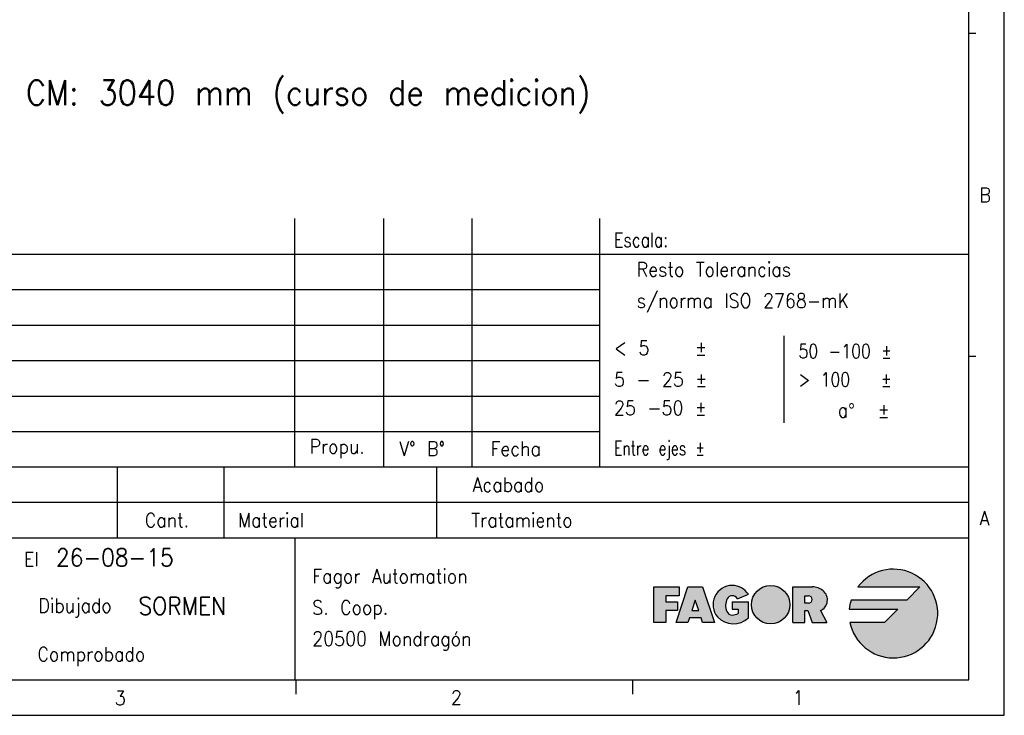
# Model space of a CAD drawing. Header units: millimetres. Extents: x -285 to 3669, y -217 to 203.
# Tile 10 of 21: x 170 to 309, y -217 to -119. Entities that reach past the tile are written whole.
import ezdxf

# ---------------------------------------------------------------- set-up
doc = ezdxf.new("R2010")
doc.units = ezdxf.units.MM
doc.layers.add('1', color=7, linetype='Continuous')
doc.styles.add('CONVERTER_11', font='txt.shx', dxfattribs={"width": 0.9})
doc.styles.add('CONVERTER_13', font='txt.shx', dxfattribs={"width": 0.81})
doc.styles.add('CONVERTER_14', font='txt.shx', dxfattribs={"width": 0.72})

# ---------------------------------------------------------------- blocks, each defined once
blk = doc.blocks.new('A', base_point=(6.99999999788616, 0.99999999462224))
at = {"layer": '1', "color": 2, "style": 'CONVERTER_11', "width": 0.9}
blk.add_text('CM: 3040 mm (curso de medicion)', height=3.5, dxfattribs=at).set_placement((171.342421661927, -131.017996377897))
blk = doc.blocks.new('tolerancias', base_point=(252.2098802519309, -182.0197288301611))
at = {"layer": '1', "color": 2, "char_height": 2, "line_spacing_factor": 1.32052821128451}
for s, insert, attachment_point, style in [('Resto Tolerancias\\Ps/norma ISO 2768-mK', (257.4198552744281, -156.7119726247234), 4, 'CONVERTER_11'), ('< 5    ±', (254.2098802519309, -166.241923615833), 7, 'CONVERTER_11'), ('50 -100 ±', (280.2098802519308, -166.6999236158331), 7, 'CONVERTER_13'), ('5 - 25 ±', (254.2098802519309, -170.6999236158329), 7, 'CONVERTER_11'), ('> 100   ±', (280.2098802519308, -170.6999236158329), 7, 'CONVERTER_13'), ('a{\\Fgdt;~}  ±', (285.7353826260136, -175.0258946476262), 7, 'CONVERTER_11'), ('25 -50 ±', (254.2098802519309, -174.699923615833), 7, 'CONVERTER_11')]:
    blk.add_mtext(s, dxfattribs=dict(at, insert=insert, attachment_point=attachment_point, style=style))
blk = doc.blocks.new('Marco_a2', base_point=(304.2098802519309, -212.0197288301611))
at = {"layer": '1', "linetype": 'Continuous'}
h = blk.add_hatch(color=2, dxfattribs=at)
edge = h.paths.add_edge_path()
edge.add_line((295.4520221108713, -200.8011115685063), (287.6149021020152, -200.8011115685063))
edge.add_arc((293.5770221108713, -202.6761115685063), 6.250000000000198, 162.5423968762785, 174.2608295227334)
edge.add_line((287.3583506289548, -202.0511115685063), (294.2020221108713, -202.0511115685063))
edge.add_line((294.2020221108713, -202.0511115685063), (292.3270221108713, -203.9261115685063))
edge.add_line((292.3270221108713, -203.9261115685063), (287.4532977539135, -203.9261115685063))
edge.add_arc((293.5770221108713, -202.6761115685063), 6.249999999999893, 191.5369590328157, 503.130102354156)
edge.add_line((288.5770221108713, -198.9261115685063), (297.3270221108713, -198.9261115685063))
edge.add_line((297.3270221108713, -198.9261115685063), (295.4520221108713, -200.8011115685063))
blk.add_hatch(color=2, dxfattribs=at).paths.add_polyline_path([(263.3686887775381, -198.9261115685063), (263.3686887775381, -200.1761115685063), (261.4936887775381, -200.1761115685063), (261.4936887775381, -201.0094449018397), (263.1603554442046, -201.0094449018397), (263.1603554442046, -201.8427782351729), (263.1603554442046, -202.2594449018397), (261.4936887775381, -202.2594449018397), (261.4936887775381, -203.9261115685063), (259.8270221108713, -203.9261115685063), (259.8270221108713, -198.9261115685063)])
h = blk.add_hatch(color=2, dxfattribs=at)
h.paths.add_polyline_path([(268.3686887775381, -203.9261115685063), (266.7020221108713, -203.9261115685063), (266.4936887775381, -203.3011115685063), (264.8270221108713, -203.3011115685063), (264.6186887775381, -203.9261115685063), (262.9520221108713, -203.9261115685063), (264.6186887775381, -198.9261115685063), (266.7020221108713, -198.9261115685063)])
h.paths.add_polyline_path([(265.1742443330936, -202.2594449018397), (266.1464665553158, -202.2594449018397), (265.6603554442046, -200.8011115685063)], flags=16)
h = blk.add_hatch(color=2, dxfattribs=at)
edge = h.paths.add_edge_path()
edge.add_arc((271.0473643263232, -201.0301720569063), 3.104272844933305, 223.1289646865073, 312.9832702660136)
edge.add_line((273.163810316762, -203.3011115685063), (273.163810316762, -201.0094449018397))
edge.add_line((273.163810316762, -201.0094449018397), (270.8721436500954, -201.0094449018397))
edge.add_line((270.8721436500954, -201.0094449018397), (270.8721436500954, -202.0511115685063))
edge.add_line((270.8721436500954, -202.0511115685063), (271.7054769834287, -202.0511115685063))
edge.add_line((271.7054769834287, -202.0511115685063), (271.7054769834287, -202.6761115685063))
edge.add_arc((270.8721436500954, -201.1136115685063), 1.7708333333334, 270, 298.0724869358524, ccw=False)
edge.add_arc((270.8721436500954, -202.0511115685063), 0.8333333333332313, 202.6198649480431, 270, ccw=False)
edge.add_arc((272.1221436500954, -201.5302782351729), 2.187500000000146, 154.6230664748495, 202.6198649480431, ccw=False)
edge.add_arc((270.8697757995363, -201.0094482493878), 0.8353864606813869, 29.918998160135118, 150.0810018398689, ccw=False)
edge.add_line((271.5938314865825, -200.5927782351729), (273.1508661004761, -199.9677782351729))
edge.add_arc((270.8686887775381, -201.4261115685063), 2.708333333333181, 32.57897039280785, 90)
edge.add_arc((270.8686887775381, -201.4261115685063), 2.7083333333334, 90, 219.5977388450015)
h = blk.add_hatch(color=2, dxfattribs=at)
edge = h.paths.add_edge_path()
edge.add_arc((276.2851822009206, -201.4261115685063), 2.708333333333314, 0, 360)
h = blk.add_hatch(color=2, dxfattribs=at)
edge = h.paths.add_edge_path()
edge.add_line((281.0947335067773, -198.9261115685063), (279.4280668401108, -198.9261115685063))
edge.add_line((279.4280668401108, -198.9261115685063), (279.4280668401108, -203.9261115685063))
edge.add_line((279.4280668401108, -203.9261115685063), (281.0947335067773, -203.9261115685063))
edge.add_line((281.0947335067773, -203.9261115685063), (281.0947335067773, -202.2594449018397))
edge.add_line((281.0947335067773, -202.2594449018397), (281.5114001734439, -202.2594449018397))
edge.add_line((281.5114001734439, -202.2594449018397), (282.1364001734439, -203.9261115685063))
edge.add_line((282.1364001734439, -203.9261115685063), (284.2181257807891, -203.9261115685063))
edge.add_line((284.2181257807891, -203.9261115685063), (283.2915513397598, -202.2594449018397))
edge.add_arc((282.6421219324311, -200.7497949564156), 1.643411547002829, 293.2766705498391, 410.7613098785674)
edge.add_arc((282.1364001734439, -201.3690169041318), 2.442905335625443, 50.76130987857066, 90)
edge.add_line((282.1364001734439, -198.9261115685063), (281.0947335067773, -198.9261115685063))
edge = h.paths.add_edge_path(flags=16)
edge.add_line((281.6155668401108, -201.2177782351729), (281.0947335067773, -201.2177782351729))
edge.add_line((281.0947335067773, -201.2177782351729), (281.0947335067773, -200.1761115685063))
edge.add_line((281.0947335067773, -200.1761115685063), (281.6155668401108, -200.1761115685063))
edge.add_arc((281.6155668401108, -200.6969449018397), 0.5208333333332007, -90, 90, ccw=False)
at = {"layer": '1', "color": 2, "linetype": 'Continuous'}
for p, q in [((309.2098802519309, -217.0197288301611), (309.2098802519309, 202.9802711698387)), ((305.2098802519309, -120.9086177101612), (304.2098802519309, -120.9086177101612)), ((119.209880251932, -152.0197288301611), (304.2098802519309, -152.0197288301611)), ((119.209880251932, -157.0197288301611), (252.2098802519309, -157.0197288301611)), ((119.209880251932, -162.0197288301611), (252.2098802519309, -162.0197288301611)), ((278.2098802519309, -175.8195195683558), (278.2098802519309, -163.518067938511)), ((305.2098802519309, -166.4641732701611), (304.2098802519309, -166.4641732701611)), ((119.209880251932, -167.0197288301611), (252.2098802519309, -167.0197288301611)), ((119.209880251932, -172.0197288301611), (252.2098802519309, -172.0197288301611)), ((119.209880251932, -177.0197288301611), (252.2098802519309, -177.0197288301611)), ((304.2098802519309, -187.0197288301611), (119.209880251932, -187.0197288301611)), ((259.8270221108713, -203.9261115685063), (259.8270221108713, -198.9261115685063)), ((259.8270221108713, -198.9261115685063), (263.3686887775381, -198.9261115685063)), ((262.9520221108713, -203.9261115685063), (264.6186887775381, -198.9261115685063)), ((263.3686887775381, -198.9261115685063), (263.3686887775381, -200.1761115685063)), ((264.6186887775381, -198.9261115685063), (266.7020221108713, -198.9261115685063)), ((266.7020221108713, -198.9261115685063), (268.3686887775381, -203.9261115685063)), ((279.4280668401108, -198.9261115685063), (281.0947335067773, -198.9261115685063)), ((279.4280668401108, -203.9261115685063), (279.4280668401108, -198.9261115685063)), ((281.0947335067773, -198.9261115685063), (282.1364001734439, -198.9261115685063)), ((288.5770221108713, -198.9261115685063), (297.3270221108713, -198.9261115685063)), ((297.3270221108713, -198.9261115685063), (295.4520221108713, -200.8011115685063)), ((263.3686887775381, -200.1761115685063), (261.4936887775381, -200.1761115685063)), ((261.4936887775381, -200.1761115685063), (261.4936887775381, -201.0094449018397)), ((261.4936887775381, -201.0094449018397), (263.1603554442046, -201.0094449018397)), ((263.1603554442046, -201.0094449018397), (263.1603554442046, -201.8427782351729)), ((265.6603554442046, -200.8011115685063), (265.1742443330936, -202.2594449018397)), ((266.1464665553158, -202.2594449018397), (265.6603554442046, -200.8011115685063)), ((270.8721436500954, -201.0094449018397), (270.8721436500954, -202.0511115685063)), ((270.8721436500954, -201.0094449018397), (273.163810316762, -201.0094449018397)), ((271.5938314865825, -200.5927782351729), (273.1508661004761, -199.9677782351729)), ((273.163810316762, -203.3011115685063), (273.163810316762, -201.0094449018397)), ((281.0947335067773, -201.2177782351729), (281.0947335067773, -200.1761115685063)), ((281.0947335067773, -200.1761115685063), (281.6155668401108, -200.1761115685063)), ((295.4520221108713, -200.8011115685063), (287.6149021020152, -200.8011115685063)), ((263.1603554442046, -202.2594449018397), (261.4936887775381, -202.2594449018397)), ((261.4936887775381, -202.2594449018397), (261.4936887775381, -203.9261115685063)), ((263.1603554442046, -201.8427782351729), (263.1603554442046, -202.2594449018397)), ((265.1742443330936, -202.2594449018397), (266.1464665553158, -202.2594449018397)), ((270.8721436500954, -202.0511115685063), (271.7054769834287, -202.0511115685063)), ((271.7054769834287, -202.0511115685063), (271.7054769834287, -202.6761115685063)), ((281.6155668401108, -201.2177782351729), (281.0947335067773, -201.2177782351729)), ((281.0947335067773, -202.2594449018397), (281.5114001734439, -202.2594449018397)), ((281.0947335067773, -203.9261115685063), (281.0947335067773, -202.2594449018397)), ((281.5114001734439, -202.2594449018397), (282.1364001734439, -203.9261115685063)), ((283.2915513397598, -202.2594449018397), (284.2181257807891, -203.9261115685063)), ((287.3583506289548, -202.0511115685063), (294.2020221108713, -202.0511115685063)), ((294.2020221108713, -202.0511115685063), (292.3270221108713, -203.9261115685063)), ((261.4936887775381, -203.9261115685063), (259.8270221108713, -203.9261115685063)), ((264.6186887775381, -203.9261115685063), (262.9520221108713, -203.9261115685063)), ((264.8270221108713, -203.3011115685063), (264.6186887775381, -203.9261115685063)), ((266.4936887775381, -203.3011115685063), (264.8270221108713, -203.3011115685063)), ((266.7020221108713, -203.9261115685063), (266.4936887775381, -203.3011115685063)), ((268.3686887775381, -203.9261115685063), (266.7020221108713, -203.9261115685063)), ((279.4280668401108, -203.9261115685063), (281.0947335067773, -203.9261115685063)), ((282.1364001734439, -203.9261115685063), (284.2181257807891, -203.9261115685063)), ((292.3270221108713, -203.9261115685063), (287.4532977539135, -203.9261115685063)), ((209.3765469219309, -212.0197288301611), (209.3765469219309, -214.0197288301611)), ((256.7932135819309, -212.0197288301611), (256.7932135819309, -214.0197288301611)), ((-284.7901197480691, -217.0197288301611), (309.2098802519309, -217.0197288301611))]:
    blk.add_line(p, q, dxfattribs=at)
at = {"layer": '1', "color": 7, "linetype": 'Continuous'}
for p, q in [((304.2098802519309, -212.0197288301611), (304.2098802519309, 197.9802711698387)), ((209.2098802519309, -182.0197288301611), (209.2098802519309, -147.0197288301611)), ((221.7098802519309, -147.0197288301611), (221.7098802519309, -182.0197288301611)), ((234.2098802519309, -182.0197288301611), (234.2098802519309, -147.0197288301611)), ((252.2098802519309, -182.0197288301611), (252.2098802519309, -147.0197288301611)), ((119.209880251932, -182.0197288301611), (184.2098802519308, -182.0197288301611)), ((184.2098802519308, -182.0197288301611), (184.2098802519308, -192.0197288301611)), ((184.2098802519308, -182.0197288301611), (199.2098802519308, -182.0197288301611)), ((199.2098802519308, -182.0197288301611), (304.2098802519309, -182.0197288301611)), ((199.2098802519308, -182.0197288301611), (199.2098802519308, -192.0197288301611)), ((229.2098802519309, -182.0197288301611), (229.2098802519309, -192.0197288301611)), ((119.209880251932, -192.0197288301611), (304.2098802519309, -192.0197288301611)), ((209.2098802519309, -192.0197288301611), (209.2098802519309, -212.0197288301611)), ((-264.7901197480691, -212.0197288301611), (304.2098802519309, -212.0197288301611))]:
    blk.add_line(p, q, dxfattribs=at)
at = {"layer": '1', "color": 2, "linetype": 'Continuous'}
blk.add_circle((276.2851822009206, -201.4261115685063), 2.708333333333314, dxfattribs=at)
for centre, radius, start, end in [((293.5770221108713, -202.6761115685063), 6.249999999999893, 191.5369590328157, 143.130102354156), ((270.8686887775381, -201.4261115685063), 2.7083333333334, 90, 219.5977388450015), ((270.8686887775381, -201.4261115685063), 2.708333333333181, 32.57897039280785, 90), ((282.1364001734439, -201.3690169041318), 2.442905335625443, 50.76130987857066, 90), ((282.6421219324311, -200.7497949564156), 1.643411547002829, 293.2766705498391, 50.76130987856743), ((272.1221436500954, -201.5302782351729), 2.187500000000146, 154.6230664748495, 202.619864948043), ((270.8697757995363, -201.0094482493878), 0.8353864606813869, 29.91899816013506, 150.0810018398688), ((281.6155668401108, -200.6969449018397), 0.5208333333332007, 270, 90), ((293.5770221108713, -202.6761115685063), 6.250000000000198, 162.5423968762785, 174.2608295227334), ((270.8721436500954, -202.0511115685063), 0.8333333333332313, 202.6198649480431, 270), ((271.0473643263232, -201.0301720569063), 3.104272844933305, 223.1289646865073, 312.9832702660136), ((270.8721436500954, -201.1136115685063), 1.7708333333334, 270, 298.0724869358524)]:
    blk.add_arc(centre, radius, start, end, dxfattribs=at)
at = {"layer": '1', "color": 2}
for s, style, width, p in [('Escala:', 'CONVERTER_13', 0.81, (254.2098802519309, -151.0197288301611)), ('El', 'CONVERTER_11', 0.9, (171.0664110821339, -196.0197288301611))]:
    blk.add_text(s, height=2, dxfattribs=dict(at, style=style, width=width)).set_placement(p)
at = {"layer": '1', "color": 2, "char_height": 2}
for s, insert, attachment_point, line_spacing_factor, style in [('B', (305.7098802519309, -143.6863954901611), 4, 1.20048019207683, 'CONVERTER_11'), ('Propu.', (211.2975732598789, -179.4519769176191), 4, 1.32052821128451, 'CONVERTER_11'), ('V° B°', (223.946333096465, -179.4519769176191), 4, 1.20048019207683, 'CONVERTER_11'), ('Fecha', (236.8037390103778, -179.4519769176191), 4, 1.32052821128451, 'CONVERTER_11'), ('Entre ejes ±', (254.2098802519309, -181.0197288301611), 7, 1.32052821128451, 'CONVERTER_14'), ('Acabado', (244.3758618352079, -184.5197288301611), 6, 1.32052821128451, 'CONVERTER_11'), ('Cant.', (191.2098802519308, -189.5197288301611), 5, 1.32052821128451, 'CONVERTER_11'), ('Material', (201.2098802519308, -189.5197288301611), 4, 1.32052821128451, 'CONVERTER_11'), ('Tratamiento', (248.3758618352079, -189.5197288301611), 6, 1.32052821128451, 'CONVERTER_11'), ('A', (305.7098802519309, -189.2419510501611), 4, 1.20048019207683, 'CONVERTER_11'), ('Fagor Automation\\PS. Coop.\\P20500 Mondragón', (211.6833092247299, -202.1551470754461), 4, 1.32052821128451, 'CONVERTER_11'), ('Dibujado', (183.4297254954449, -201.8879560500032), 6, 1.32052821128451, 'CONVERTER_11'), ('Comprobado', (188.153089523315, -208.7368338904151), 6, 1.32052821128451, 'CONVERTER_11'), ('3', (183.8610408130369, -214.5794825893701), 4, 1.20048019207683, 'CONVERTER_11'), ('2', (231.2353066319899, -214.5147636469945), 4, 1.20048019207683, 'CONVERTER_11'), ('1', (279.4015469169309, -214.5220903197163), 4, 1.20048019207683, 'CONVERTER_11')]:
    blk.add_mtext(s, dxfattribs=dict(at, insert=insert, attachment_point=attachment_point, line_spacing_factor=line_spacing_factor, style=style))
blk = doc.blocks.new('Top', base_point=(304.2098802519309, -212.0197288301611))
blk.add_blockref('Marco_a2', (304.2098802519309, -212.0197288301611))
at = {"layer": '1'}
blk.add_blockref('tolerancias', (252.2098802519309, -182.0197288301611), dxfattribs=at)
at = {"layer": '1', "color": 2, "style": 'CONVERTER_11', "width": 0.9}
for s, p in [('26-08-15', (175.580589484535, -196.0197288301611)), ('SORMEN', (187.2098802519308, -202.8594861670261))]:
    blk.add_text(s, height=2.5, dxfattribs=at).set_placement(p)

msp = doc.modelspace()

# ---------------------------------------------------------------- block references
for name, p in [('Top', (304.2098802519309, -212.0197288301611)), ('A', (6.99999999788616, 0.99999999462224))]:
    msp.add_blockref(name, p)

doc.saveas('drawing.dxf')
